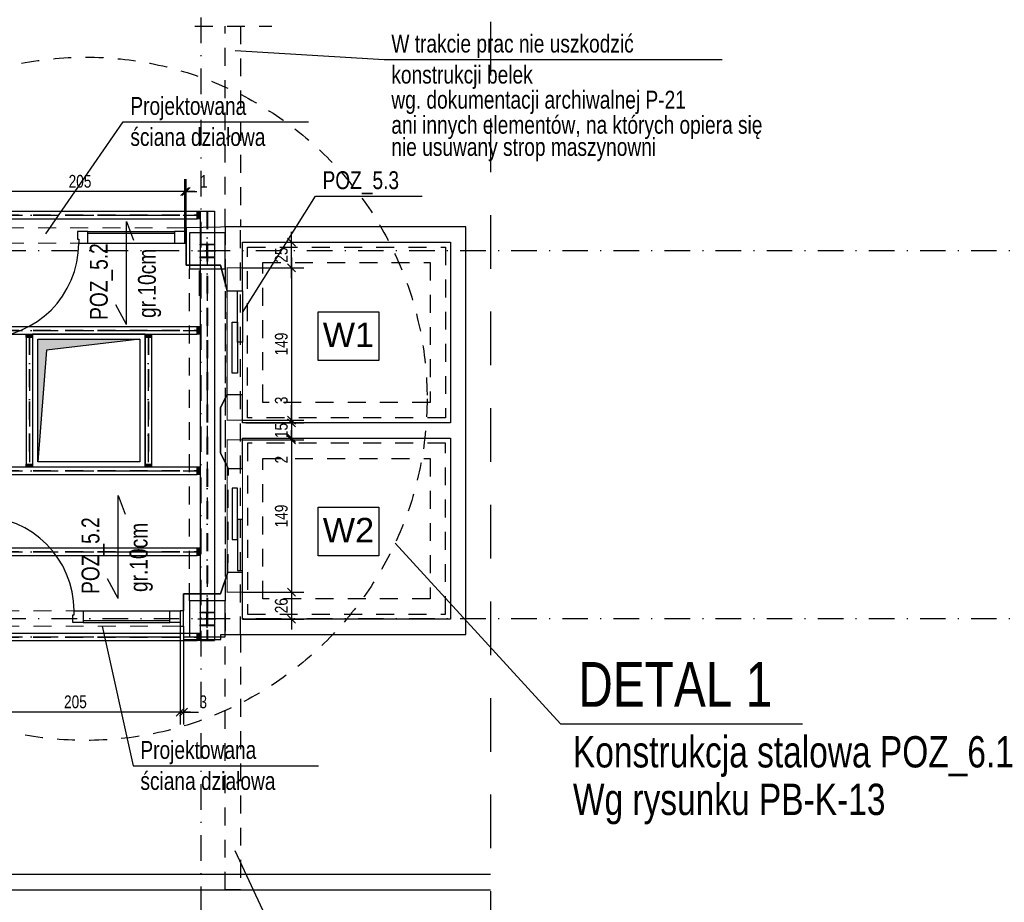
# Model space of a CAD drawing. Header units: metres. Extents: x -1979 to 4221, y -1333 to 1683.
# Tile 8 of 17: x 397 to 1361, y -320 to 544. Entities that reach past the tile are written whole.
import ezdxf

# ---------------------------------------------------------------- set-up
doc = ezdxf.new("R2010")
doc.units = ezdxf.units.M
doc.header["$LTSCALE"] = 50
doc.header["$MEASUREMENT"] = 0
for name, pattern in [('DO', [1, 0.5, -0.24, 0.02, -0.24]), ('DP', [0.63, 0.35, -0.28]), ('MO', [0.7, 0.35, -0.17, 0.01, -0.17])]:
    doc.linetypes.add(name, pattern=pattern)
for name, color, linetype in [('A_opis', 7, 'Continuous'), ('A_winda', 7, 'Continuous'), ('A_ściany', 7, 'Continuous'), ('BS_lpd', 1, 'DP'), ('BS_odn', 1, 'Continuous'), ('BS_osm', 1, 'MO'), ('BS_prg', 3, 'Continuous'), ('BS_txc', 1, 'Continuous'), ('BS_txs', 2, 'Continuous'), ('BZ_odn', 1, 'Continuous'), ('BZ_osd', 1, 'DO'), ('BZ_txs', 2, 'Continuous'), ('BZ_wis', 2, 'Continuous'), ('BZ_wym', 1, 'Continuous'), ('k3_otwory', 3, 'Continuous'), ('K3_projektowane nadproza', 150, 'DP'), ('k3_projektowane sciany', 2, 'Continuous'), ('k3_sciany istn', 1, 'DP')]:
    doc.layers.add(name, color=color, linetype=linetype)
doc.layers.add('OTWORY', color=6, linetype='Continuous', lineweight=30)
doc.styles.add('BIKTS', font='bikromsw.shx', dxfattribs={"width": 0.85})
doc.styles.add('BIKWYM', font='bikromsw.shx', dxfattribs={"width": 0.8})
doc.styles.add('GENERATED_STYLE_1', font='arial.ttf')
doc.dimstyles.new('BS_BGR_50', dxfattribs={"dimscale": 0.5, "dimtxt": 25, "dimasz": 1.666667, "dimexe": 0, "dimexo": 0, "dimgap": 0, "dimtad": 0, "dimdec": 1, "dimrnd": 0.5, "dimzin": 9, "dimdsep": 46, "dimtxsty": 'BIKWYM', "dimblk": 'NONE', "dimcen": 0, "dimse1": 1, "dimse2": 1, "dimclrd": 256, "dimclre": 256, "dimclrt": 7, "dimadec": 0, "dimazin": 0, "dimtfac": 0.033333, "dimtdec": 1, "dimtmove": 0, "dimatfit": 3, "dimldrblk": 'NONE', "dimfxl": 1, "dimtvp": 0.8, "dimtolj": 1, "dimarcsym": 0})
doc.dimstyles.new('BZ_BGR_50', dxfattribs={"dimscale": 0.5, "dimtxt": 25, "dimasz": 1.666667, "dimexe": 0, "dimexo": 0, "dimgap": 0, "dimtad": 0, "dimdec": 1, "dimrnd": 0.5, "dimzin": 9, "dimdsep": 46, "dimtxsty": 'BIKWYM', "dimblk": 'NONE', "dimcen": 0, "dimse1": 1, "dimse2": 1, "dimclrd": 256, "dimclre": 256, "dimclrt": 7, "dimadec": 0, "dimazin": 0, "dimtfac": 0.033333, "dimtdec": 1, "dimtmove": 0, "dimatfit": 3, "dimldrblk": 'NONE', "dimfxl": 1, "dimtvp": 0.8, "dimtolj": 1, "dimarcsym": 0})
doc.dimstyles.new('BZ_BGR_50_25', dxfattribs={"dimscale": 0.5, "dimtxt": 25, "dimasz": 1.666667, "dimexe": 0, "dimexo": 0, "dimgap": 0, "dimtad": 0, "dimdec": 1, "dimlfac": 0.5, "dimrnd": 0.5, "dimzin": 9, "dimdsep": 46, "dimtxsty": 'BIKWYM', "dimblk": 'NONE', "dimcen": 0, "dimse1": 1, "dimse2": 1, "dimclrd": 256, "dimclre": 256, "dimclrt": 7, "dimadec": 0, "dimazin": 0, "dimtfac": 0.033333, "dimtdec": 1, "dimtmove": 0, "dimatfit": 3, "dimldrblk": 'NONE', "dimfxl": 1, "dimtvp": 0.8, "dimtolj": 1, "dimarcsym": 0})
doc.dimstyles.new('BZ_KP_50', dxfattribs={"dimscale": 0.5, "dimtxt": 25, "dimasz": 16, "dimexe": 24, "dimexo": 0, "dimgap": 0, "dimtad": 0, "dimdec": 1, "dimrnd": 0.5, "dimzin": 9, "dimdsep": 46, "dimtxsty": 'BIKWYM', "dimblk": 'ARCHTICK', "dimblk1": 'ARCHTICK', "dimblk2": 'WYM-KP', "dimcen": 0, "dimdle": 20, "dimclrd": 256, "dimclre": 256, "dimclrt": 7, "dimadec": 0, "dimazin": 0, "dimtfac": 0.033333, "dimtdec": 1, "dimtmove": 0, "dimatfit": 3, "dimfxl": 1, "dimtvp": 0.8, "dimtfillclr": 256, "dimtolj": 1, "dimarcsym": 0})

# ---------------------------------------------------------------- blocks, each defined once
blk = doc.blocks.new('ARROWHEAD_4')
at = {"color": 0, "linetype": 'Continuous', "lineweight": 0}
blk.add_line((0, 0), (-1, 0), dxfattribs=at)
at = {"color": 0, "linetype": 'Continuous', "lineweight": 0, "flags": 128}
blk.add_lwpolyline([(-1, 0.2679), (0, 0), (-1, -0.2679)], close=True, dxfattribs=at)
blk = doc.blocks.new('_ArchTick')
at = {"color": 0, "linetype": 'ByBlock', "const_width": 0.15}
blk.add_lwpolyline([(-0.5, -0.5), (0.5, 0.5)], dxfattribs=at)
blk = doc.blocks.new('*D214')
at = {"layer": 'BZ_wym', "lineweight": -2}
for p, q in [((353.98, 361.42), (353.98, 387.51)), ((558.98, 339.97), (558.98, 387.51)), ((568.98, 375.51), (343.98, 375.51))]:
    blk.add_line(p, q, dxfattribs=at)
at = {"layer": 'DEFPOINTS', "color": 0}
for p in [(353.98, 375.51), (353.98, 361.42), (558.98, 339.97)]:
    blk.add_point(p, dxfattribs=at)
at = {"layer": 'BZ_wym', "lineweight": -2, "xscale": 8, "yscale": 8, "zscale": 8, "rotation": 180}
blk.add_blockref('_ArchTick', (353.98, 375.51), dxfattribs=at)
at = {"layer": 'BZ_wym', "lineweight": -2, "xscale": 8, "yscale": 8, "zscale": 8}
blk.add_blockref('_ArchTick', (558.98, 375.51), dxfattribs=at)
at = {"layer": 'BZ_wym', "color": 7, "insert": (456.48, 385.51), "char_height": 12.5, "attachment_point": 5, "style": 'BIKWYM'}
blk.add_mtext('\\A1;205', dxfattribs=at)
blk = doc.blocks.new('WYM-KP')
blk.add_hatch(color=256).paths.add_polyline_path([(-3, 0, 1), (3, 0, 1)])
blk.add_circle((0, 0), 3)
blk = doc.blocks.new('*D215')
at = {"layer": 'BZ_wym', "lineweight": -2}
for p, q in [((558.98, 339.97), (558.98, 387.51)), ((560.38, 339.97), (560.38, 387.51)), ((558.98, 375.51), (550.98, 375.51)), ((558.98, 375.51), (560.38, 375.51)), ((560.38, 375.51), (570.76, 375.51))]:
    blk.add_line(p, q, dxfattribs=at)
at = {"layer": 'DEFPOINTS', "color": 0}
for p in [(560.38, 375.51), (558.98, 339.97), (560.38, 339.97)]:
    blk.add_point(p, dxfattribs=at)
at = {"layer": 'BZ_wym', "lineweight": -2, "xscale": 8, "yscale": 8, "zscale": 8}
blk.add_blockref('_ArchTick', (558.98, 375.51), dxfattribs=at)
at = {"layer": 'BZ_wym', "lineweight": -2, "xscale": 8, "yscale": 8, "zscale": 8, "rotation": 180}
blk.add_blockref('_ArchTick', (560.38, 375.51), dxfattribs=at)
at = {"layer": 'BZ_wym', "color": 7, "insert": (577.57, 385.51), "char_height": 12.5, "attachment_point": 5, "style": 'BIKWYM'}
blk.add_mtext('\\A1;1', dxfattribs=at)
blk = doc.blocks.new('*D216')
at = {"layer": 'BZ_wym', "lineweight": -2}
for p, q in [((554.48, -49.68), (554.48, -145.72)), ((349.48, -65.68), (349.48, -145.72)), ((564.48, -133.72), (339.48, -133.72))]:
    blk.add_line(p, q, dxfattribs=at)
at = {"layer": 'DEFPOINTS', "color": 0}
for p in [(554.48, -49.68), (349.48, -65.68), (349.48, -133.72)]:
    blk.add_point(p, dxfattribs=at)
at = {"layer": 'BZ_wym', "lineweight": -2, "xscale": 8, "yscale": 8, "zscale": 8, "rotation": 180}
blk.add_blockref('_ArchTick', (349.48, -133.72), dxfattribs=at)
at = {"layer": 'BZ_wym', "lineweight": -2, "xscale": 8, "yscale": 8, "zscale": 8}
blk.add_blockref('_ArchTick', (554.48, -133.72), dxfattribs=at)
at = {"layer": 'BZ_wym', "color": 7, "insert": (451.98, -123.72), "char_height": 12.5, "attachment_point": 5, "style": 'BIKWYM'}
blk.add_mtext('\\A1;205', dxfattribs=at)
blk = doc.blocks.new('*D217')
at = {"layer": 'BZ_wym', "lineweight": -2}
for p, q in [((554.48, -49.68), (554.48, -145.72)), ((557.78, -62.63), (557.78, -145.72)), ((554.48, -133.72), (546.48, -133.72)), ((554.48, -133.72), (557.78, -133.72)), ((557.78, -133.72), (572.44, -133.72))]:
    blk.add_line(p, q, dxfattribs=at)
at = {"layer": 'DEFPOINTS', "color": 0}
for p in [(554.48, -49.68), (557.78, -62.63), (557.78, -133.72)]:
    blk.add_point(p, dxfattribs=at)
at = {"layer": 'BZ_wym', "lineweight": -2, "xscale": 8, "yscale": 8, "zscale": 8}
blk.add_blockref('_ArchTick', (554.48, -133.72), dxfattribs=at)
at = {"layer": 'BZ_wym', "lineweight": -2, "xscale": 8, "yscale": 8, "zscale": 8, "rotation": 180}
blk.add_blockref('_ArchTick', (557.78, -133.72), dxfattribs=at)
at = {"layer": 'BZ_wym', "color": 7, "insert": (577.11, -123.72), "char_height": 12.5, "attachment_point": 5, "style": 'BIKWYM'}
blk.add_mtext('\\A1;3', dxfattribs=at)
blk = doc.blocks.new('_None')
blk = doc.blocks.new('*D295')
at = {"layer": 'BZ_wym', "lineweight": -2}
for p, q in [((663.56, 290.9), (663.56, 336.02)), ((633.55, 326.02), (675.56, 326.02)), ((615.48, 300.9), (675.56, 300.9))]:
    blk.add_line(p, q, dxfattribs=at)
at = {"layer": 'DEFPOINTS', "color": 0}
for p in [(633.55, 326.02), (663.56, 326.02), (615.48, 300.9)]:
    blk.add_point(p, dxfattribs=at)
at = {"layer": 'BZ_wym', "lineweight": -2, "xscale": 8, "yscale": 8, "zscale": 8}
for p, rotation in [((663.56, 326.02), 90), ((663.56, 300.9), 270)]:
    blk.add_blockref('_ArchTick', p, dxfattribs=dict(at, rotation=rotation))
at = {"layer": 'BZ_wym', "color": 7, "insert": (653.56, 313.46), "char_height": 12.5, "attachment_point": 5, "rotation": 90, "style": 'BIKWYM'}
blk.add_mtext('\\A1;25', dxfattribs=at)
blk = doc.blocks.new('*D296')
at = {"layer": 'BZ_wym', "lineweight": -2}
for p, q in [((663.56, 310.9), (663.56, 141.9)), ((615.48, 300.9), (675.56, 300.9)), ((615.48, 151.9), (675.56, 151.9))]:
    blk.add_line(p, q, dxfattribs=at)
at = {"layer": 'DEFPOINTS', "color": 0}
for p in [(615.48, 300.9), (615.48, 151.9), (663.56, 151.9)]:
    blk.add_point(p, dxfattribs=at)
at = {"layer": 'BZ_wym', "lineweight": -2, "xscale": 8, "yscale": 8, "zscale": 8}
for p, rotation in [((663.56, 300.9), 90), ((663.56, 151.9), 270)]:
    blk.add_blockref('_ArchTick', p, dxfattribs=dict(at, rotation=rotation))
at = {"layer": 'BZ_wym', "color": 7, "insert": (653.56, 226.4), "char_height": 12.5, "attachment_point": 5, "rotation": 90, "style": 'BIKWYM'}
blk.add_mtext('\\A1;149', dxfattribs=at)
blk = doc.blocks.new('*D297')
at = {"layer": 'BZ_wym', "lineweight": -2}
for p, q in [((663.56, 151.9), (663.56, 166.56)), ((615.48, 151.9), (675.56, 151.9)), ((618.61, 149.27), (675.56, 149.27)), ((663.56, 149.27), (663.56, 151.9)), ((663.56, 149.27), (663.56, 141.27))]:
    blk.add_line(p, q, dxfattribs=at)
at = {"layer": 'DEFPOINTS', "color": 0}
for p in [(615.48, 151.9), (618.61, 149.27), (663.56, 151.9)]:
    blk.add_point(p, dxfattribs=at)
at = {"layer": 'BZ_wym', "lineweight": -2, "xscale": 8, "yscale": 8, "zscale": 8}
for p, rotation in [((663.56, 151.9), 270), ((663.56, 149.27), 90)]:
    blk.add_blockref('_ArchTick', p, dxfattribs=dict(at, rotation=rotation))
at = {"layer": 'BZ_wym', "color": 7, "insert": (653.56, 171.23), "char_height": 12.5, "attachment_point": 5, "rotation": 90, "style": 'BIKWYM'}
blk.add_mtext('\\A1;3', dxfattribs=at)
blk = doc.blocks.new('*D298')
at = {"layer": 'BZ_wym', "lineweight": -2}
for p, q in [((663.56, 159.27), (663.56, 124.27)), ((618.61, 149.27), (675.56, 149.27)), ((630.27, 134.27), (675.56, 134.27))]:
    blk.add_line(p, q, dxfattribs=at)
at = {"layer": 'DEFPOINTS', "color": 0}
for p in [(618.61, 149.27), (630.27, 134.27), (663.56, 134.27)]:
    blk.add_point(p, dxfattribs=at)
at = {"layer": 'BZ_wym', "lineweight": -2, "xscale": 8, "yscale": 8, "zscale": 8}
for p, rotation in [((663.56, 149.27), 90), ((663.56, 134.27), 270)]:
    blk.add_blockref('_ArchTick', p, dxfattribs=dict(at, rotation=rotation))
at = {"layer": 'BZ_wym', "color": 7, "insert": (653.56, 141.77), "char_height": 12.5, "attachment_point": 5, "rotation": 90, "style": 'BIKWYM'}
blk.add_mtext('\\A1;15', dxfattribs=at)
blk = doc.blocks.new('*D299')
at = {"layer": 'BZ_wym', "lineweight": -2}
for p, q in [((663.56, 134.27), (663.56, 142.27)), ((615.48, 132.64), (675.56, 132.64)), ((630.27, 134.27), (675.56, 134.27)), ((663.56, 134.27), (663.56, 132.64)), ((663.56, 132.64), (663.56, 117.97))]:
    blk.add_line(p, q, dxfattribs=at)
at = {"layer": 'DEFPOINTS', "color": 0}
for p in [(615.48, 132.64), (630.27, 134.27), (663.56, 132.64)]:
    blk.add_point(p, dxfattribs=at)
at = {"layer": 'BZ_wym', "lineweight": -2, "xscale": 8, "yscale": 8, "zscale": 8}
for p, rotation in [((663.56, 134.27), 270), ((663.56, 132.64), 90)]:
    blk.add_blockref('_ArchTick', p, dxfattribs=dict(at, rotation=rotation))
at = {"layer": 'BZ_wym', "color": 7, "insert": (653.56, 113.3), "char_height": 12.5, "attachment_point": 5, "rotation": 90, "style": 'BIKWYM'}
blk.add_mtext('\\A1;2', dxfattribs=at)
blk = doc.blocks.new('*D300')
at = {"layer": 'BZ_wym', "lineweight": -2}
for p, q in [((663.56, 142.64), (663.56, -26.36)), ((615.48, 132.64), (675.56, 132.64)), ((615.48, -16.36), (675.56, -16.36))]:
    blk.add_line(p, q, dxfattribs=at)
at = {"layer": 'DEFPOINTS', "color": 0}
for p in [(615.48, 132.64), (615.48, -16.36), (663.56, -16.36)]:
    blk.add_point(p, dxfattribs=at)
at = {"layer": 'BZ_wym', "lineweight": -2, "xscale": 8, "yscale": 8, "zscale": 8}
for p, rotation in [((663.56, 132.64), 90), ((663.56, -16.36), 270)]:
    blk.add_blockref('_ArchTick', p, dxfattribs=dict(at, rotation=rotation))
at = {"layer": 'BZ_wym', "color": 7, "insert": (653.56, 58.14), "char_height": 12.5, "attachment_point": 5, "rotation": 90, "style": 'BIKWYM'}
blk.add_mtext('\\A1;149', dxfattribs=at)
blk = doc.blocks.new('*D301')
at = {"layer": 'BZ_wym', "lineweight": -2}
for p, q in [((663.56, -6.36), (663.56, -52.8)), ((615.48, -16.36), (675.56, -16.36)), ((615.48, -42.8), (675.56, -42.8))]:
    blk.add_line(p, q, dxfattribs=at)
at = {"layer": 'DEFPOINTS', "color": 0}
for p in [(615.48, -16.36), (615.48, -42.8), (663.56, -42.8)]:
    blk.add_point(p, dxfattribs=at)
at = {"layer": 'BZ_wym', "lineweight": -2, "xscale": 8, "yscale": 8, "zscale": 8}
for p, rotation in [((663.56, -16.36), 90), ((663.56, -42.8), 270)]:
    blk.add_blockref('_ArchTick', p, dxfattribs=dict(at, rotation=rotation))
at = {"layer": 'BZ_wym', "color": 7, "insert": (653.56, -29.58), "char_height": 12.5, "attachment_point": 5, "rotation": 90, "style": 'BIKWYM'}
blk.add_mtext('\\A1;26', dxfattribs=at)
blk = doc.blocks.new('R2')
at = {"layer": 'k3_sciany istn', "color": 9, "linetype": 'Continuous', "flags": 128}
for points in [[(1050.82, 361.22), (1050.82, 326.22), (1085.82, 326.22), (1085.82, 361.22), (1050.82, 361.22)], [(1050.82, 1.22), (1050.82, -33.78), (1085.82, -33.78), (1085.82, 1.22), (1050.82, 1.22)]]:
    blk.add_lwpolyline(points, dxfattribs=at)
at = {"layer": 'k3_sciany istn', "color": 9, "linetype": 'DP'}
blk.add_lwpolyline([(1050.82, 326.22), (1085.82, 326.22), (1085.82, 1.22), (1050.82, 1.22)], close=True, dxfattribs=at)
blk = doc.blocks.new('konstrukcja stalowa')
at = {"layer": 'BS_lpd'}
for p, q in [((402.14, 306.67), (402.14, -113.33)), ((402.69, 306.67), (402.69, -113.33)), ((412.32, 303.25), (635.82, 303.25)), ((412.32, 302.78), (635.82, 302.78)), ((645.44, 306.67), (645.44, -113.33)), ((645.99, 306.67), (645.99, -113.33)), ((412.32, 190.45, 2294.2), (635.82, 190.45, 2294.2)), ((412.32, 189.98, 2294.2), (635.82, 189.98, 2294.2)), ((471.45, 183.67, 2420.7), (471.45, 59.47, 2420.7)), ((471.89, 183.67, 2420.7), (471.89, 59.47, 2420.7)), ((587.85, 183.67, 2420.7), (587.85, 59.47, 2420.7)), ((588.29, 183.67, 2420.7), (588.29, 59.47, 2420.7)), ((412.32, 53.15, 2294.2), (635.82, 53.15, 2294.2)), ((412.32, 52.68, 2294.2), (635.82, 52.68, 2294.2)), ((412.32, -26.1, 2167.7), (635.82, -26.1, 2167.7)), ((412.32, -26.57, 2167.7), (635.82, -26.57, 2167.7)), ((412.32, -109.45), (635.82, -109.45)), ((412.32, -109.92), (635.82, -109.92))]:
    blk.add_line(p, q, dxfattribs=at)
at = {"layer": 'BS_osm'}
for p, q in [((402.42, 306.67), (402.42, -113.33)), ((402.42, 282.93), (402.42, 300.41)), ((412.32, 303.02), (635.82, 303.02)), ((645.72, 306.67), (645.72, -113.33)), ((393.22, 291.67), (411.62, 291.67)), ((645.72, 259.23), (645.72, 276.71)), ((636.52, 267.97), (654.92, 267.97)), ((412.32, 190.22, 2294.2), (635.82, 190.22, 2294.2)), ((471.67, 183.67, 2420.7), (471.67, 59.47, 2420.7)), ((588.07, 183.67, 2420.7), (588.07, 59.47, 2420.7)), ((412.32, 52.92, 2294.2), (635.82, 52.92, 2294.2)), ((412.32, -26.33, 2167.7), (635.82, -26.33, 2167.7)), ((645.72, -100.77), (645.72, -83.29)), ((402.42, -107.07), (402.42, -90.54)), ((402.42, -105.98), (402.42, -91.63)), ((636.52, -92.03), (654.92, -92.03)), ((393.22, -98.33), (411.62, -98.33)), ((394.37, -98.33), (410.47, -98.33)), ((412.32, -109.68), (635.82, -109.68))]:
    blk.add_line(p, q, dxfattribs=at)
at = {"layer": 'BS_prg'}
for p, q in [((395.42, 306.67), (395.42, -113.33)), ((395.42, 306.67), (409.42, 306.67)), ((409.42, 306.67), (409.42, -113.33)), ((412.32, 306.67), (635.82, 306.67)), ((412.32, 299.37), (635.82, 299.37)), ((638.72, 306.67), (638.72, -113.33)), ((638.72, 306.67), (652.72, 306.67)), ((652.72, 306.67), (652.72, -113.33)), ((412.32, 193.87, 2294.2), (635.82, 193.87, 2294.2)), ((412.32, 186.57, 2294.2), (635.82, 186.57, 2294.2)), ((468.47, 183.67, 2420.7), (468.47, 59.47, 2420.7)), ((468.47, 183.67, 2420.7), (474.87, 183.67, 2420.7)), ((474.87, 183.67, 2420.7), (474.87, 59.47, 2420.7)), ((584.87, 183.67, 2420.7), (584.87, 59.47, 2420.7)), ((584.87, 183.67, 2420.7), (591.27, 183.67, 2420.7)), ((591.27, 183.67, 2420.7), (591.27, 59.47, 2420.7)), ((468.47, 59.47, 2420.7), (474.87, 59.47, 2420.7)), ((584.87, 59.47, 2420.7), (591.27, 59.47, 2420.7)), ((412.32, 56.57, 2294.2), (635.82, 56.57, 2294.2)), ((412.32, 49.27, 2294.2), (635.82, 49.27, 2294.2)), ((468.47, 56.57, 2420.7), (474.87, 56.57, 2420.7)), ((584.87, 56.57, 2420.7), (591.27, 56.57, 2420.7)), ((412.32, -22.68, 2167.7), (635.82, -22.68, 2167.7)), ((412.32, -29.98, 2167.7), (635.82, -29.98, 2167.7)), ((395.42, -113.33), (409.42, -113.33)), ((412.32, -106.03), (635.82, -106.03)), ((412.32, -113.33), (635.82, -113.33)), ((638.72, -113.33), (652.72, -113.33))]:
    blk.add_line(p, q, dxfattribs=at)
for points in [[(410.62, 299.37), (409.42, 299.37), (409.42, 306.67), (410.62, 306.67), (410.62, 299.37)], [(410.62, 306.67), (410.82, 306.67), (410.82, 299.37), (410.62, 299.37), (410.62, 306.67)], [(410.82, 306.67), (411.12, 306.67), (411.12, 299.37), (410.82, 299.37), (410.82, 306.67)], [(412.32, 299.37), (411.12, 299.37), (411.12, 306.67), (412.32, 306.67), (412.32, 299.37)], [(637.02, 299.37), (635.82, 299.37), (635.82, 306.67), (637.02, 306.67), (637.02, 299.37)], [(637.02, 306.67), (637.22, 306.67), (637.22, 299.37), (637.02, 299.37), (637.02, 306.67)], [(637.22, 306.67), (637.52, 306.67), (637.52, 299.37), (637.22, 299.37), (637.22, 306.67)], [(638.72, 299.37), (637.52, 299.37), (637.52, 306.67), (638.72, 306.67), (638.72, 299.37)], [(410.62, -113.33), (409.42, -113.33), (409.42, -106.03), (410.62, -106.03), (410.62, -113.33)], [(410.62, -106.03), (410.82, -106.03), (410.82, -113.33), (410.62, -113.33), (410.62, -106.03)], [(410.82, -106.03), (411.12, -106.03), (411.12, -113.33), (410.82, -113.33), (410.82, -106.03)], [(412.32, -113.33), (411.12, -113.33), (411.12, -106.03), (412.32, -106.03), (412.32, -113.33)], [(637.02, -113.33), (635.82, -113.33), (635.82, -106.03), (637.02, -106.03), (637.02, -113.33)], [(637.02, -106.03), (637.22, -106.03), (637.22, -113.33), (637.02, -113.33), (637.02, -106.03)], [(637.22, -106.03), (637.52, -106.03), (637.52, -113.33), (637.22, -113.33), (637.22, -106.03)], [(638.72, -113.33), (637.52, -113.33), (637.52, -106.03), (638.72, -106.03), (638.72, -113.33)]]:
    blk.add_lwpolyline(points, dxfattribs=at)
for points in [[(395.42, 298.32), (409.42, 298.32), (409.42, 297.47), (409.42, 297.47), (403.89, 297.47, 0.414214), (402.69, 296.27), (402.69, 287.07, 0.414214), (403.89, 285.87), (409.42, 285.87), (409.42, 285.02), (395.42, 285.02), (395.42, 285.87), (400.94, 285.87, 0.414214), (402.14, 287.07), (402.14, 296.27, 0.414214), (400.94, 297.47), (395.42, 297.47)], [(638.72, 274.62), (652.72, 274.62), (652.72, 273.77), (652.72, 273.77), (647.19, 273.77, 0.414214), (645.99, 272.57), (645.99, 263.37, 0.414214), (647.19, 262.17), (652.72, 262.17), (652.72, 261.32), (638.72, 261.32), (638.72, 262.17), (644.24, 262.17, 0.414214), (645.44, 263.37), (645.44, 272.57, 0.414214), (644.24, 273.77), (638.72, 273.77)], [(638.72, -85.38), (652.72, -85.38), (652.72, -86.23), (652.72, -86.23), (647.19, -86.23, 0.414214), (645.99, -87.43), (645.99, -96.63, 0.414214), (647.19, -97.83), (652.72, -97.83), (652.72, -98.68), (638.72, -98.68), (638.72, -97.83), (644.24, -97.83, 0.414214), (645.44, -96.63), (645.44, -87.43, 0.414214), (644.24, -86.23), (638.72, -86.23)], [(395.42, -91.68), (409.42, -91.68), (409.42, -92.53), (409.42, -92.53), (403.89, -92.53, 0.414214), (402.69, -93.73), (402.69, -102.93, 0.414214), (403.89, -104.13), (409.42, -104.13), (409.42, -104.98), (395.42, -104.98), (395.42, -104.13), (400.94, -104.13, 0.414214), (402.14, -102.93), (402.14, -93.73, 0.414214), (400.94, -92.53), (395.42, -92.53)]]:
    blk.add_lwpolyline(points, format="xyb", close=True, dxfattribs=at)
for points, elevation in [([(410.62, 186.57), (409.42, 186.57), (409.42, 193.87), (410.62, 193.87), (410.62, 186.57)], 2294.2), ([(410.62, 193.87), (410.82, 193.87), (410.82, 186.57), (410.62, 186.57), (410.62, 193.87)], 2294.2), ([(410.82, 193.87), (411.12, 193.87), (411.12, 186.57), (410.82, 186.57), (410.82, 193.87)], 2294.2), ([(412.32, 186.57), (411.12, 186.57), (411.12, 193.87), (412.32, 193.87), (412.32, 186.57)], 2294.2), ([(637.02, 186.57), (635.82, 186.57), (635.82, 193.87), (637.02, 193.87), (637.02, 186.57)], 2294.2), ([(637.02, 193.87), (637.22, 193.87), (637.22, 186.57), (637.02, 186.57), (637.02, 193.87)], 2294.2), ([(637.22, 193.87), (637.52, 193.87), (637.52, 186.57), (637.22, 186.57), (637.22, 193.87)], 2294.2), ([(638.72, 186.57), (637.52, 186.57), (637.52, 193.87), (638.72, 193.87), (638.72, 186.57)], 2294.2), ([(474.87, 186.57), (474.87, 185.37), (468.47, 185.37), (468.47, 186.57), (474.87, 186.57)], 2420.7), ([(468.47, 185.07), (468.47, 185.37), (474.87, 185.37), (474.87, 185.07), (468.47, 185.07)], 2420.7), ([(468.47, 184.87), (468.47, 185.07), (474.87, 185.07), (474.87, 184.87), (468.47, 184.87)], 2420.7), ([(474.87, 184.87), (474.87, 183.67), (468.47, 183.67), (468.47, 184.87), (474.87, 184.87)], 2420.7), ([(591.27, 186.57), (591.27, 185.37), (584.87, 185.37), (584.87, 186.57), (591.27, 186.57)], 2420.7), ([(584.87, 185.07), (584.87, 185.37), (591.27, 185.37), (591.27, 185.07), (584.87, 185.07)], 2420.7), ([(584.87, 184.87), (584.87, 185.07), (591.27, 185.07), (591.27, 184.87), (584.87, 184.87)], 2420.7), ([(591.27, 184.87), (591.27, 183.67), (584.87, 183.67), (584.87, 184.87), (591.27, 184.87)], 2420.7), ([(474.87, 59.47), (474.87, 58.27), (468.47, 58.27), (468.47, 59.47), (474.87, 59.47)], 2420.7), ([(468.47, 57.97), (468.47, 58.27), (474.87, 58.27), (474.87, 57.97), (468.47, 57.97)], 2420.7), ([(468.47, 57.77), (468.47, 57.97), (474.87, 57.97), (474.87, 57.77), (468.47, 57.77)], 2420.7), ([(591.27, 59.47), (591.27, 58.27), (584.87, 58.27), (584.87, 59.47), (591.27, 59.47)], 2420.7), ([(584.87, 57.97), (584.87, 58.27), (591.27, 58.27), (591.27, 57.97), (584.87, 57.97)], 2420.7), ([(584.87, 57.77), (584.87, 57.97), (591.27, 57.97), (591.27, 57.77), (584.87, 57.77)], 2420.7), ([(410.62, 49.27), (409.42, 49.27), (409.42, 56.57), (410.62, 56.57), (410.62, 49.27)], 2294.2), ([(410.62, 56.57), (410.82, 56.57), (410.82, 49.27), (410.62, 49.27), (410.62, 56.57)], 2294.2), ([(410.82, 56.57), (411.12, 56.57), (411.12, 49.27), (410.82, 49.27), (410.82, 56.57)], 2294.2), ([(412.32, 49.27), (411.12, 49.27), (411.12, 56.57), (412.32, 56.57), (412.32, 49.27)], 2294.2), ([(474.87, 57.77), (474.87, 56.57), (468.47, 56.57), (468.47, 57.77), (474.87, 57.77)], 2420.7), ([(591.27, 57.77), (591.27, 56.57), (584.87, 56.57), (584.87, 57.77), (591.27, 57.77)], 2420.7), ([(637.02, 49.27), (635.82, 49.27), (635.82, 56.57), (637.02, 56.57), (637.02, 49.27)], 2294.2), ([(637.02, 56.57), (637.22, 56.57), (637.22, 49.27), (637.02, 49.27), (637.02, 56.57)], 2294.2), ([(637.22, 56.57), (637.52, 56.57), (637.52, 49.27), (637.22, 49.27), (637.22, 56.57)], 2294.2), ([(638.72, 49.27), (637.52, 49.27), (637.52, 56.57), (638.72, 56.57), (638.72, 49.27)], 2294.2), ([(410.62, -29.98), (409.42, -29.98), (409.42, -22.68), (410.62, -22.68), (410.62, -29.98)], 2167.7), ([(410.62, -22.68), (410.82, -22.68), (410.82, -29.98), (410.62, -29.98), (410.62, -22.68)], 2167.7), ([(410.82, -22.68), (411.12, -22.68), (411.12, -29.98), (410.82, -29.98), (410.82, -22.68)], 2167.7), ([(412.32, -29.98), (411.12, -29.98), (411.12, -22.68), (412.32, -22.68), (412.32, -29.98)], 2167.7), ([(637.02, -29.98), (635.82, -29.98), (635.82, -22.68), (637.02, -22.68), (637.02, -29.98)], 2167.7), ([(637.02, -22.68), (637.22, -22.68), (637.22, -29.98), (637.02, -29.98), (637.02, -22.68)], 2167.7), ([(637.22, -22.68), (637.52, -22.68), (637.52, -29.98), (637.22, -29.98), (637.22, -22.68)], 2167.7), ([(638.72, -29.98), (637.52, -29.98), (637.52, -22.68), (638.72, -22.68), (638.72, -29.98)], 2167.7)]:
    blk.add_lwpolyline(points, dxfattribs=dict(at, elevation=elevation))
at = {"layer": 'OTWORY', "color": 6, "elevation": 2294.2}
blk.add_lwpolyline([(584.87, 186.57), (474.87, 186.57), (474.87, 56.57), (584.87, 56.57), (584.87, 186.57)], dxfattribs=at)

msp = doc.modelspace()

# ---------------------------------------------------------------- hatches: boundary and pattern name
at = {"layer": 'k3_otwory'}
msp.add_hatch(color=1, dxfattribs=at).paths.add_polyline_path([(515.134, 231.119), (415.134, 231.119), (415.134, 111.119), (423.707, 220.44)])

# ---------------------------------------------------------------- linework, layer by layer
at = {"layer": 'A_opis', "color": 39, "linetype": 'Continuous', "lineweight": 5}
msp.add_line((573.17, 298.264), (573.17, 273.513), dxfattribs=at)
at = {"layer": 'A_winda', "linetype": 'Continuous'}
msp.add_line((610.476, 278.331), (615.476, 278.331), dxfattribs=at)
at = {"layer": 'A_ściany', "color": 30, "linetype": 'Continuous', "lineweight": 13}
for p, q in [((548.976, 324.97), (463.976, 324.97)), ((544.476, -34.681), (459.476, -34.681)), ((544.476, -46.181), (544.476, -34.681))]:
    msp.add_line(p, q, dxfattribs=at)
at = {"layer": 'BS_lpd', "ltscale": 3}
msp.add_line((858.151, 1297.606), (858.151, -362.625), dxfattribs=at)
at = {"layer": 'BS_txc'}
for p, q in [((501.981, 245.384, -2167.699), (491.476, 264.749, -2167.699)), ((493.844, -22.692), (483.339, -3.327))]:
    msp.add_line(p, q, dxfattribs=at)
at = {"layer": 'BS_txc', "elevation": -2167.699}
msp.add_lwpolyline([(501.981, 245.384), (501.981, 346.147), (508.724, 328.051)], dxfattribs=at)
at = {"layer": 'BS_txc'}
msp.add_lwpolyline([(493.844, -22.692), (493.844, 78.071), (500.587, 59.975)], dxfattribs=at)
at = {"layer": 'BS_txc', "linetype": 'DP'}
msp.add_circle((461.948, 172.795), 334.176, dxfattribs=at)
at = {"layer": 'BZ_osd'}
for p, q in [((575.134, -479.16), (575.134, 1354.61)), ((2553.595, 317.519), (-1590.424, 317.519)), ((2553.595, -42.481), (-1590.424, -42.481))]:
    msp.add_line(p, q, dxfattribs=at)
at = {"layer": 'k3_otwory', "color": 1, "elevation": 2167.699}
msp.add_lwpolyline([(515.134, 111.119), (415.134, 111.119), (415.134, 231.119), (515.134, 231.119)], close=True, dxfattribs=at)
msp.add_lwpolyline([(515.134, 231.119), (423.707, 220.44), (415.134, 111.119), (415.134, 231.119), (515.134, 231.119)], dxfattribs=at)
at = {"layer": 'K3_projektowane nadproza', "color": 3, "linetype": 'DP'}
msp.add_lwpolyline([(613.475, 341.019), (598.475, 341.019), (598.476, -57.801), (613.476, -57.801)], close=True, dxfattribs=at)
at = {"layer": 'K3_projektowane nadproza', "linetype": 'DP', "const_width": 1, "elevation": 2133.499}
msp.add_lwpolyline([(615.476, 300.898), (600.476, 300.898), (600.476, 151.898), (615.476, 151.898)], close=True, dxfattribs=at)
at = {"layer": 'K3_projektowane nadproza', "linetype": 'DP', "const_width": 1}
msp.add_lwpolyline([(615.476, 132.637), (600.476, 132.637), (600.476, -16.363), (615.476, -16.363)], close=True, dxfattribs=at)
at = {"layer": 'k3_projektowane sciany', "linetype": 'DP', "lineweight": 5}
for p, q in [((558.976, 339.97), (353.976, 339.97)), ((558.976, 324.97), (353.976, 324.97)), ((554.476, -34.681), (349.476, -34.681)), ((554.476, -49.681), (349.476, -49.681))]:
    msp.add_line(p, q, dxfattribs=at)
at = {"layer": 'k3_projektowane sciany', "linetype": 'Continuous'}
for p, q in [((558.976, 336.47), (558.976, 339.97)), ((557.776, -49.681), (557.776, -34.681)), ((554.476, -46.181), (554.476, -49.681))]:
    msp.add_line(p, q, dxfattribs=at)
at = {"layer": 'k3_projektowane sciany', "color": 252, "linetype": 'Continuous'}
for p, q in [((453.976, 336.47), (453.976, 328.97)), ((463.976, 336.47), (453.976, 336.47)), ((453.976, 328.97), (455.176, 328.97)), ((455.176, 328.97), (455.176, 324.97)), ((463.976, 324.97), (463.976, 336.47)), ((463.976, 336.47), (548.976, 336.47)), ((463.976, 324.97), (463.976, 336.47)), ((548.976, 334.67), (463.976, 334.67)), ((558.976, 336.47), (548.976, 336.47)), ((548.976, 336.47), (548.976, 324.97)), ((548.976, 336.47), (548.976, 324.97)), ((558.976, 324.97), (558.976, 336.47)), ((558.976, 324.97), (558.976, 336.47)), ((558.976, 324.97), (558.976, 336.47)), ((455.176, 324.97), (463.976, 324.97)), ((463.976, 324.97), (548.976, 324.97)), ((548.976, 324.97), (558.976, 324.97)), ((450.676, -38.681), (450.676, -34.681)), ((450.676, -34.681), (459.476, -34.681)), ((459.476, -34.681), (459.476, -46.181)), ((459.476, -34.681), (459.476, -46.181)), ((459.476, -34.681), (544.476, -34.681)), ((544.476, -34.681), (554.476, -34.681)), ((544.476, -46.181), (544.476, -34.681)), ((554.476, -34.681), (554.476, -46.181)), ((554.476, -34.681), (554.476, -46.181)), ((554.476, -34.681), (554.476, -46.181)), ((449.476, -46.181), (449.476, -38.681)), ((449.476, -38.681), (450.676, -38.681)), ((459.476, -46.181), (449.476, -46.181)), ((544.476, -44.381), (459.476, -44.381)), ((459.476, -46.181), (544.476, -46.181)), ((554.476, -46.181), (544.476, -46.181))]:
    msp.add_line(p, q, dxfattribs=at)
at = {"layer": 'k3_projektowane sciany', "linetype": 'Continuous', "flags": 128}
for points in [[(560.376, 339.97), (558.976, 339.97)], [(560.376, 324.97), (560.376, 339.97)], [(558.976, 324.97), (560.376, 324.97)], [(557.776, -34.681), (554.476, -34.681)], [(554.476, -49.681), (557.776, -49.681)]]:
    msp.add_lwpolyline(points, dxfattribs=at)
at = {"layer": 'k3_projektowane sciany', "color": 252, "linetype": 'Continuous'}
for centre, start, end in [((362.776, 324.97), 270, 0), ((358.276, -34.681), 0, 90)]:
    msp.add_arc(centre, 92.4, start, end, dxfattribs=at)
at = {"layer": 'k3_sciany istn', "linetype": 'Continuous'}
for p, q in [((560.376, 303.57), (560.376, 324.97)), ((593.976, 303.57), (560.376, 303.57)), ((600.576, 278.331), (593.976, 303.57)), ((600.576, 278.331), (615.476, 278.331)), ((610.476, 228.331), (610.476, 278.331)), ((615.476, 278.331), (615.476, 228.331)), ((689.484, 257.934), (748.853, 257.934)), ((689.484, 210.221), (689.484, 257.934)), ((748.853, 257.934), (748.853, 210.221)), ((605.476, 197.737), (605.476, 247.737)), ((605.476, 247.737), (610.476, 247.737)), ((610.476, 247.737), (610.476, 197.737)), ((615.476, 228.331), (610.476, 228.331)), ((748.853, 210.221), (689.484, 210.221)), ((610.476, 197.737), (605.476, 197.737)), ((593.976, 164.26), (600.576, 176.931)), ((600.576, 176.931), (615.476, 176.931)), ((593.976, 119.76), (593.976, 164.26)), ((601.686, 104.196), (593.976, 119.76)), ((615.476, 104.196), (601.686, 104.196)), ((605.476, 85.304), (605.476, 35.304)), ((610.476, 85.304), (605.476, 85.304)), ((610.476, 35.304), (610.476, 85.304)), ((689.484, 66.784), (748.853, 66.784)), ((689.484, 19.071), (689.484, 66.784)), ((748.853, 66.784), (748.853, 19.071)), ((610.476, 54.709), (610.476, 4.709)), ((615.476, 54.709), (610.476, 54.709)), ((615.476, 4.709), (615.476, 54.709)), ((605.476, 35.304), (610.476, 35.304)), ((748.853, 19.071), (689.484, 19.071)), ((593.976, -18.001), (601.286, 3.296)), ((601.286, 3.296), (615.476, 3.296)), ((610.476, 4.709), (615.476, 4.709)), ((557.776, -34.681), (557.776, -18.001)), ((557.776, -18.001), (593.976, -18.001))]:
    msp.add_line(p, q, dxfattribs=at)
at = {"layer": 'k3_sciany istn', "linetype": 'DP'}
for p, q in [((620.476, 321.019), (814.076, 321.019)), ((620.476, 154.274), (620.476, 321.019)), ((814.076, 321.019), (814.076, 154.274)), ((635.476, 169.274), (635.476, 306.019)), ((635.476, 306.019), (799.076, 306.019)), ((799.076, 306.019), (799.076, 169.274)), ((600.576, 176.931), (600.576, 278.331)), ((799.076, 169.274), (635.476, 169.274)), ((814.076, 154.274), (620.476, 154.274)), ((814.076, 129.274), (620.476, 129.274)), ((620.476, 129.274), (620.476, -37.801)), ((814.076, -37.801), (814.076, 129.274)), ((635.476, -22.801), (635.476, 114.274)), ((635.476, 114.274), (799.076, 114.274)), ((799.076, 114.274), (799.076, -22.801)), ((601.286, 3.296), (601.686, 104.196)), ((799.076, -22.801), (635.476, -22.801)), ((620.476, -37.801), (814.076, -37.801))]:
    msp.add_line(p, q, dxfattribs=at)
at = {"layer": 'k3_sciany istn', "color": 9, "linetype": 'DP'}
for points in [[(568.86, 537.314), (644.263, 537.314)], [(613.474, 537.314), (613.475, 341.019), (598.476, 341.019), (598.475, 537.314)]]:
    msp.add_lwpolyline(points, dxfattribs=at)
at = {"layer": 'k3_sciany istn', "linetype": 'Continuous', "flags": 128}
for points in [[(610.476, 341.019), (560.376, 339.97)], [(560.376, 339.97), (560.376, 303.57)], [(615.476, 341.019), (610.476, 341.019)], [(834.076, 341.019), (615.476, 341.019)], [(834.076, 326.019), (834.076, 341.019)], [(615.476, 278.331), (615.476, 326.019)], [(615.476, 326.019), (819.076, 326.019)], [(819.076, 326.019), (819.076, 149.274)], [(834.076, -57.801), (834.076, 326.019)], [(560.376, 303.57), (593.976, 303.57)], [(593.976, 303.57), (600.576, 278.331)], [(600.576, 176.931), (593.976, 164.26)], [(615.476, 149.274), (615.476, 176.931)], [(593.976, 164.26), (593.976, 119.76)], [(819.076, 149.274), (615.476, 149.274)], [(615.476, 104.196), (615.476, 134.274)], [(615.476, 134.274), (819.076, 134.274)], [(819.076, 134.274), (819.076, -42.801)], [(593.976, 119.76), (601.686, 104.196)], [(601.286, 3.296), (593.976, -18.001)], [(615.476, -42.801), (615.476, 3.296)], [(593.976, -18.001), (557.776, -18.001)], [(557.776, -18.001), (557.776, -34.681)], [(819.076, -42.801), (615.476, -42.801)], [(557.776, -49.681), (557.776, -62.63)], [(594.365, -62.63), (594.365, -57.801)], [(594.365, -57.801), (615.476, -57.801)], [(615.476, -57.801), (834.076, -57.801)], [(557.776, -62.63), (594.365, -62.63)], [(858.151, -292.488), (-399.416, -292.488)], [(-443.416, -307.488), (858.151, -307.488)]]:
    msp.add_lwpolyline(points, dxfattribs=at)
at = {"layer": 'k3_sciany istn', "color": 9, "linetype": 'DP'}
msp.add_lwpolyline([(598.477, -57.801), (613.476, -57.801), (613.476, -307.488), (598.477, -307.488)], close=True, dxfattribs=at)

# ---------------------------------------------------------------- block references
at = {"layer": 'A_opis', "color": 59, "linetype": 'Continuous', "lineweight": 15, "xscale": 0.0912, "yscale": 0.0912, "zscale": 0.0912, "rotation": 90}
msp.add_blockref('ARROWHEAD_4', (549.576, -42.481), dxfattribs=at)
at = {"layer": 'BZ_wis'}
for name, p in [('konstrukcja stalowa', (-64.74, 49.55)), ('R2', (-487.343, -26.2))]:
    msp.add_blockref(name, p, dxfattribs=at)
at = {"layer": 'k3_projektowane sciany', "color": 252, "linetype": 'Continuous', "xscale": 0.0912, "yscale": 0.0912, "zscale": 0.0912, "rotation": 270}
msp.add_blockref('ARROWHEAD_4', (558.583, 327.269), dxfattribs=at)

# ---------------------------------------------------------------- texts
at = {"layer": 'BS_txs', "style": 'BIKTS', "width": 0.8}
for s, height, p in [('W trakcie prac nie uszkodzić', 17.5, (761.194, 511.56)), ('konstrukcji belek', 17.5, (761.194, 481.204)), ('wg. dokumentacji archiwalnej P-21', 17.5, (761.194, 456.666)), ('ani innych elementów, na których opiera się ', 17.5, (761.194, 432.128)), ('nie usuwany strop maszynowni', 17.5, (761.194, 410.467)), ('DETAL 1', 43.75, (944.15, -128.475)), ('Konstrukcja stalowa POZ_6.1', 30.625, (938.9, -187.819)), ('Wg rysunku PB-K-13', 30.625, (938.9, -234.341))]:
    msp.add_text(s, height=height, dxfattribs=at).set_placement(p)
at = {"layer": 'BZ_txs', "style": 'BIKTS', "width": 0.8}
for s, p in [('Projektowana', (505.771, 450.557)), ('ściana działowa', (505.771, 420.201)), ('POZ_5.3', (693.806, 377.921)), ('Projektowana', (515.59, -179.436)), ('ściana działowa', (515.59, -209.791))]:
    msp.add_text(s, height=17.5, dxfattribs=at).set_placement(p)
for s, p in [('POZ_5.2', (483.601, 250.032, -2167.699)), ('gr.10cm', (530.669, 251.877, -2167.699)), ('POZ_5.2', (475.464, -18.044)), ('gr.10cm', (522.532, -16.199))]:
    msp.add_text(s, height=17.5, rotation=90, dxfattribs=at).set_placement(p)
at = {"layer": 'k3_sciany istn', "linetype": 'Continuous', "style": 'GENERATED_STYLE_1'}
for s, p in [('W1', (694.075, 223.45)), ('W2', (694.075, 32.299))]:
    msp.add_text(s, height=23.999, dxfattribs=at).set_placement(p)

# ---------------------------------------------------------------- dimensions: what is measured, and where the dimension line sits
at = {"layer": 'BZ_wym'}
for base, p1, p2, picture, middle in [((353.976, 375.506), (558.976, 339.97), (353.976, 361.419), '*D214', (456.476, 385.506)), ((560.376, 375.506), (558.976, 339.97), (560.376, 339.97), '*D215', (577.566, 385.506)), ((349.476, -133.715), (554.476, -49.681), (349.476, -65.681), '*D216', (451.976, -123.715)), ((557.776, -133.715), (554.476, -49.681), (557.776, -62.63), '*D217', (577.109, -123.715))]:
    dim = msp.add_linear_dim(base=base, p1=p1, p2=p2, dimstyle='BZ_KP_50', override={"dimdec": 0, "dimrnd": 1, "dimatfit": 1}, dxfattribs=at)
    dim.commit()
    dim.dimension.update_dxf_attribs({"geometry": picture, "text_midpoint": middle})
for base, p1, p2, picture, middle in [((663.563, 326.019), (615.476, 300.898, 2133.499), (633.55, 326.019), '*D295', (653.563, 313.459)), ((663.563, 151.898), (615.476, 300.898, 2133.499), (615.476, 151.898, 2133.499), '*D296', (653.563, 226.398)), ((663.563, 151.898), (618.609, 149.274), (615.476, 151.898), '*D297', (653.563, 171.231)), ((663.563, 134.274), (618.609, 149.274), (630.274, 134.274), '*D298', (653.563, 141.774)), ((663.563, -16.363), (615.476, 132.637), (615.476, -16.363), '*D300', (653.563, 58.137)), ((663.563, 132.637), (630.274, 134.274), (615.476, 132.637), '*D299', (653.563, 113.304)), ((663.563, -42.801), (615.476, -16.363), (615.476, -42.801), '*D301', (653.563, -29.582))]:
    dim = msp.add_linear_dim(base=base, p1=p1, p2=p2, angle=90, dimstyle='BZ_KP_50', override={"dimdec": 0, "dimrnd": 1, "dimatfit": 1}, dxfattribs=at)
    dim.commit()
    dim.dimension.update_dxf_attribs({"geometry": picture, "text_midpoint": middle})

# ---------------------------------------------------------------- leaders
at = {"layer": 'BS_odn'}
for points in [[(608.298, 513.569), (754.194, 504.829), (1084.861, 504.829)], [(764.779, 31.49), (926.65, -145.302), (1163.549, -145.302)], [(608.151, -269.157), (650.914, -360.609), (981.581, -360.609)]]:
    msp.add_leader(points, dimstyle='BS_BGR_50', dxfattribs=at)
at = {"layer": 'BZ_odn'}
for points, dimstyle in [([(422.887, 334.076), (498.771, 443.826), (680.104, 443.826)], 'BZ_BGR_50'), ([(615.476, 257.218), (686.806, 371.19), (791.472, 371.19)], 'BZ_BGR_50_25'), ([(478.092, -49.681), (508.59, -186.166), (689.923, -186.166)], 'BZ_BGR_50')]:
    msp.add_leader(points, dimstyle=dimstyle, dxfattribs=at)

doc.saveas('drawing.dxf')
